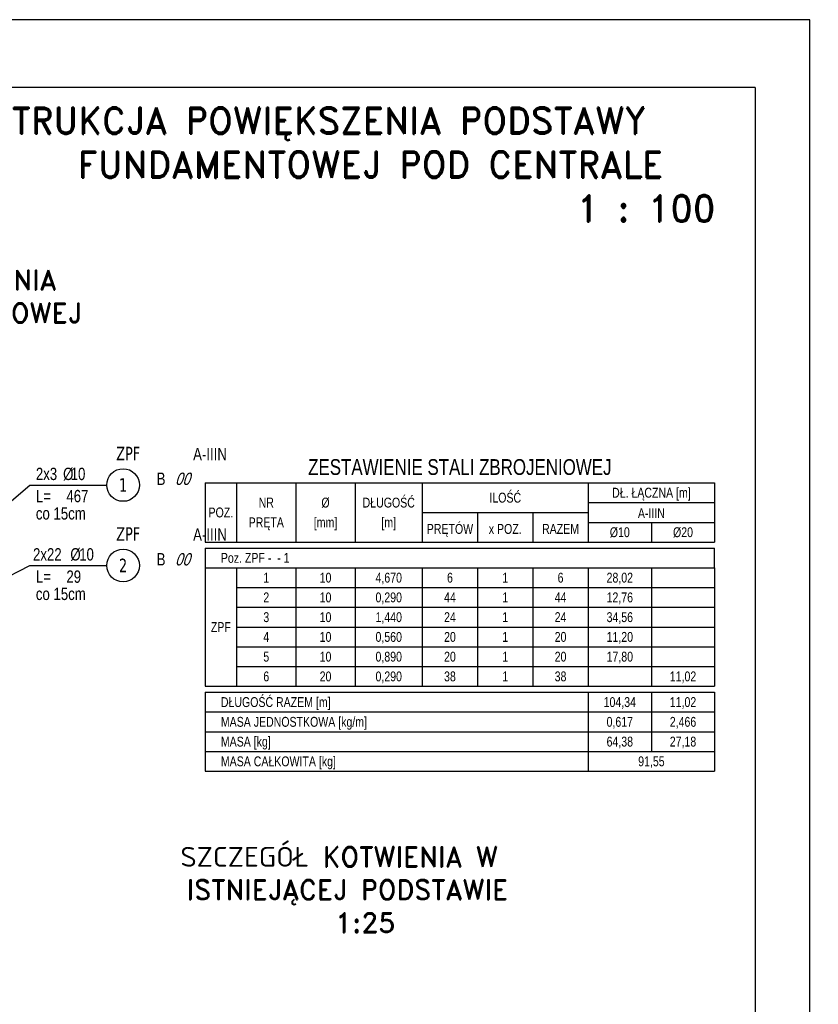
# Model space of a CAD drawing. Header units: millimetres. Extents: x 29038 to 76740, y -48553 to -45575.
# Tile 3 of 3: x 29937 to 31150, y -47070 to -45575. Entities that reach past the tile are written whole.
import ezdxf
from ezdxf.enums import TextEntityAlignment as Align

# ---------------------------------------------------------------- set-up
doc = ezdxf.new("R2010")
doc.units = ezdxf.units.MM
doc.header["$MEASUREMENT"] = 0
for name, color, linetype in [('BZ_odn', 1, 'Continuous'), ('BZ_opi1', 7, 'Continuous'), ('BZ_opi2', 4, 'Continuous'), ('BZ_tab', 7, 'Continuous'), ('BZ_txg', 3, 'Continuous'), ('BZ_txs', 2, 'Continuous'), ('BZ_wym', 1, 'Continuous')]:
    doc.layers.add(name, color=color, linetype=linetype)
doc.layers.add('BZ_pom', color=6, linetype='Continuous', plot=False)
doc.layers.add('ZTniewidoczna', color=6, linetype='Continuous', plot=False)
doc.layers.add('ZTzbrojenie', color=2, linetype='Continuous', lineweight=40)
doc.styles.add('BIKTBG', font='tahoma.ttf', dxfattribs={"width": 0.85})
doc.styles.add('BIKTG', font='bikromsw.shx', dxfattribs={"width": 0.85})
doc.styles.add('BIKTS', font='bikromsw.shx', dxfattribs={"width": 0.8})
doc.styles.add('ROMAND', font='romand.shx', dxfattribs={"height": 18})
doc.styles.get("Standard").update_dxf_attribs({"font": 'romans.shx'})
doc.dimstyles.new('BZ_ST_75_cm', dxfattribs={"dimscale": 0.75, "dimtxt": 25, "dimasz": 1.666667, "dimexe": 24, "dimexo": 0, "dimgap": 0, "dimtad": 0, "dimdec": 1, "dimrnd": 0.5, "dimdsep": 46, "dimtxsty": 'Standard', "dimblk": 'WYM-ST', "dimcen": 0, "dimdle": 20, "dimclrd": 256, "dimclre": 256, "dimclrt": 7, "dimadec": 0, "dimazin": 0, "dimtfac": 0.033333, "dimtdec": 1, "dimtix": 1, "dimtmove": 2, "dimatfit": 2, "dimldrblk": 'WYM-ST', "dimfxl": 1, "dimtvp": 0.8, "dimtolj": 1, "dimtzin": 0, "dimarcsym": 0})

# ---------------------------------------------------------------- blocks, each defined once
blk = doc.blocks.new('WYM-ST')
blk.add_hatch(color=256).paths.add_polyline_path([(-13, 3), (0, 0), (-13, -3)])
blk.add_lwpolyline([(0, 0), (-13, 3), (-13, -3), (0, 0)])
blk = doc.blocks.new('bik_BlkOpPret', base_point=(-61180.2, -78170.1))
at = {"layer": 'BZ_opi1', "style": 'BIKTS', "width": 0.8}
for tag, p in [('SZTUK', (-61177, -78167.6)), ('PRZEDR_FI', (-61163.2, -78167.6)), ('PRZEKROJ', (-61159.4, -78167.6)), ('PRZEDR_L', (-61177, -78178.9)), ('DLUGOSC', (-61161.6, -78178.9)), ('UWAGA', (-61177, -78187.6))]:
    blk.add_attdef(tag, p, '', height=6.25, dxfattribs=at)
at = {"layer": 'BZ_opi2', "style": 'BIKTBG', "width": 0.8}
blk.add_attdef('NUMER', text='', height=8.75, dxfattribs=at).set_placement((-61130.6, -78170.1), align=Align.MIDDLE_CENTER)
at = {"layer": 'BZ_pom', "width": 0.8}
for tag, p, height, style in [('POZYCJA', (-61141.1, -78157.6), 8.75, 'BIKTBG'), ('GATUNEK', (-61126.3, -78157.6), 6.25, 'BIKTS'), ('METODA_L', (-61120.6, -78170.1), 6.25, 'BIKTS'), ('EURO_KOD', (-61111.4, -78170.1), 6.25, 'BIKTS')]:
    blk.add_attdef(tag, p, '', height=height, dxfattribs=dict(at, style=style))
at = {"layer": 'BZ_wym', "width": 0.8}
for tag, p, height, style, flags in [('PRZEDR_NR', (-61177, -78197), 8.75, 'BIKTBG', 1), ('PRZEDR_SZT', (-61177, -78206.4), 6.25, 'BIKTS', 1), ('TYP_PRETA', (-61177, -78215.7), 6.25, 'BIKTS', 3), ('EURO_KOD_SEGMENTY', (-61162, -78225.1), 6.25, 'BIKTS', 3), ('HAK_1', (-61177, -78234.5), 6.25, 'BIKTS', 3), ('HAK_2', (-61177, -78243.9), 6.25, 'BIKTS', 3), ('ID', (-61177, -78253.2), 6.25, 'BIKTS', 3), ('ID_C', (-61177, -78262.6), 6.25, 'BIKTS', 3), ('b_atr_0', (-61177, -78272), 6.25, 'BIKTS', 3)]:
    blk.add_attdef(tag, p, '', height=height, dxfattribs=dict(at, style=style, flags=flags))

msp = doc.modelspace()

# ---------------------------------------------------------------- linework, layer by layer
at = {"layer": 'BZ_odn', "ltscale": 0.5}
for centre in [(30094.3, -46281.6), (30094.3, -46403.8)]:
    msp.add_circle(centre, 24.8, dxfattribs=at)
at = {"layer": 'BZ_tab', "ltscale": 0.1}
for p, q in [((30218.8, -46278.3), (30266.8, -46278.3)), ((30218.8, -46278.3), (30218.8, -46368.3)), ((30266.8, -46278.3), (30356.8, -46278.3)), ((30266.8, -46278.3), (30266.8, -46368.3)), ((30356.8, -46278.3), (30446.8, -46278.3)), ((30356.8, -46278.3), (30356.8, -46368.3)), ((30446.8, -46278.3), (30548.8, -46278.3)), ((30446.8, -46278.3), (30446.8, -46368.3)), ((30548.8, -46278.3), (30800.8, -46278.3)), ((30548.8, -46278.3), (30548.8, -46368.3)), ((30800.8, -46278.3), (30992.8, -46278.3)), ((30800.8, -46278.3), (30800.8, -46368.3)), ((30992.8, -46278.3), (30992.8, -46368.3)), ((30800.8, -46308.3), (30992.8, -46308.3)), ((30992.8, -46308.3), (30992.8, -46338.3)), ((30548.8, -46323.3), (30800.8, -46323.3)), ((30632.8, -46323.3), (30632.8, -46368.3)), ((30716.8, -46323.3), (30716.8, -46368.3)), ((30800.8, -46338.3), (30992.8, -46338.3)), ((30896.8, -46338.3), (30896.8, -46368.3)), ((30992.8, -46338.3), (30992.8, -46368.3)), ((30218.8, -46368.3), (30266.8, -46368.3)), ((30266.8, -46368.3), (30356.8, -46368.3)), ((30356.8, -46368.3), (30446.8, -46368.3)), ((30446.8, -46368.3), (30548.8, -46368.3)), ((30548.8, -46368.3), (30632.8, -46368.3)), ((30632.8, -46368.3), (30716.8, -46368.3)), ((30716.8, -46368.3), (30800.8, -46368.3)), ((30800.8, -46368.3), (30896.8, -46368.3)), ((30896.8, -46368.3), (30992.8, -46368.3)), ((30218.8, -46377.3), (30266.8, -46377.3)), ((30218.8, -46377.3), (30218.8, -46407.3)), ((30266.8, -46377.3), (30356.8, -46377.3)), ((30356.8, -46377.3), (30446.8, -46377.3)), ((30446.8, -46377.3), (30548.8, -46377.3)), ((30548.8, -46377.3), (30632.8, -46377.3)), ((30632.8, -46377.3), (30716.8, -46377.3)), ((30716.8, -46377.3), (30800.8, -46377.3)), ((30800.8, -46377.3), (30896.8, -46377.3)), ((30896.8, -46377.3), (30992.8, -46377.3)), ((30992.8, -46407.3), (30992.8, -46377.3)), ((30218.8, -46407.3), (30266.8, -46407.3)), ((30218.8, -46407.3), (30218.8, -46437.3)), ((30266.8, -46407.3), (30356.8, -46407.3)), ((30266.8, -46407.3), (30266.8, -46437.3)), ((30356.8, -46407.3), (30446.8, -46407.3)), ((30356.8, -46407.3), (30356.8, -46437.3)), ((30446.8, -46407.3), (30548.8, -46407.3)), ((30446.8, -46407.3), (30446.8, -46437.3)), ((30548.8, -46407.3), (30632.8, -46407.3)), ((30548.8, -46407.3), (30548.8, -46437.3)), ((30632.8, -46407.3), (30716.8, -46407.3)), ((30632.8, -46407.3), (30632.8, -46437.3)), ((30716.8, -46407.3), (30800.8, -46407.3)), ((30716.8, -46407.3), (30716.8, -46437.3)), ((30800.8, -46407.3), (30896.8, -46407.3)), ((30800.8, -46407.3), (30800.8, -46437.3)), ((30896.8, -46407.3), (30992.8, -46407.3)), ((30896.8, -46407.3), (30896.8, -46437.3)), ((30992.8, -46407.3), (30992.8, -46437.3)), ((30218.8, -46437.3), (30218.8, -46467.3)), ((30266.8, -46437.3), (30356.8, -46437.3)), ((30266.8, -46437.3), (30266.8, -46467.3)), ((30356.8, -46437.3), (30446.8, -46437.3)), ((30356.8, -46437.3), (30356.8, -46467.3)), ((30446.8, -46437.3), (30548.8, -46437.3)), ((30446.8, -46437.3), (30446.8, -46467.3)), ((30548.8, -46437.3), (30632.8, -46437.3)), ((30548.8, -46437.3), (30548.8, -46467.3)), ((30632.8, -46437.3), (30716.8, -46437.3)), ((30632.8, -46437.3), (30632.8, -46467.3)), ((30716.8, -46437.3), (30800.8, -46437.3)), ((30716.8, -46437.3), (30716.8, -46467.3)), ((30800.8, -46437.3), (30896.8, -46437.3)), ((30800.8, -46437.3), (30800.8, -46467.3)), ((30896.8, -46437.3), (30992.8, -46437.3)), ((30896.8, -46437.3), (30896.8, -46467.3)), ((30992.8, -46437.3), (30992.8, -46467.3)), ((30218.8, -46467.3), (30218.8, -46497.3)), ((30266.8, -46467.3), (30356.8, -46467.3)), ((30266.8, -46467.3), (30266.8, -46497.3)), ((30356.8, -46467.3), (30446.8, -46467.3)), ((30356.8, -46467.3), (30356.8, -46497.3)), ((30446.8, -46467.3), (30548.8, -46467.3)), ((30446.8, -46467.3), (30446.8, -46497.3)), ((30548.8, -46467.3), (30632.8, -46467.3)), ((30548.8, -46467.3), (30548.8, -46497.3)), ((30632.8, -46467.3), (30716.8, -46467.3)), ((30632.8, -46467.3), (30632.8, -46497.3)), ((30716.8, -46467.3), (30800.8, -46467.3)), ((30716.8, -46467.3), (30716.8, -46497.3)), ((30800.8, -46467.3), (30896.8, -46467.3)), ((30800.8, -46467.3), (30800.8, -46497.3)), ((30896.8, -46467.3), (30992.8, -46467.3)), ((30896.8, -46467.3), (30896.8, -46497.3)), ((30992.8, -46467.3), (30992.8, -46497.3)), ((30218.8, -46497.3), (30218.8, -46527.3)), ((30266.8, -46497.3), (30356.8, -46497.3)), ((30266.8, -46497.3), (30266.8, -46527.3)), ((30356.8, -46497.3), (30446.8, -46497.3)), ((30356.8, -46497.3), (30356.8, -46527.3)), ((30446.8, -46497.3), (30548.8, -46497.3)), ((30446.8, -46497.3), (30446.8, -46527.3)), ((30548.8, -46497.3), (30632.8, -46497.3)), ((30548.8, -46497.3), (30548.8, -46527.3)), ((30632.8, -46497.3), (30716.8, -46497.3)), ((30632.8, -46497.3), (30632.8, -46527.3)), ((30716.8, -46497.3), (30800.8, -46497.3)), ((30716.8, -46497.3), (30716.8, -46527.3)), ((30800.8, -46497.3), (30896.8, -46497.3)), ((30800.8, -46497.3), (30800.8, -46527.3)), ((30896.8, -46497.3), (30992.8, -46497.3)), ((30896.8, -46497.3), (30896.8, -46527.3)), ((30992.8, -46497.3), (30992.8, -46527.3)), ((30218.8, -46527.3), (30218.8, -46557.3)), ((30266.8, -46527.3), (30356.8, -46527.3)), ((30266.8, -46527.3), (30266.8, -46557.3)), ((30356.8, -46527.3), (30446.8, -46527.3)), ((30356.8, -46527.3), (30356.8, -46557.3)), ((30446.8, -46527.3), (30548.8, -46527.3)), ((30446.8, -46527.3), (30446.8, -46557.3)), ((30548.8, -46527.3), (30632.8, -46527.3)), ((30548.8, -46527.3), (30548.8, -46557.3)), ((30632.8, -46527.3), (30716.8, -46527.3)), ((30632.8, -46527.3), (30632.8, -46557.3)), ((30716.8, -46527.3), (30800.8, -46527.3)), ((30716.8, -46527.3), (30716.8, -46557.3)), ((30800.8, -46527.3), (30896.8, -46527.3)), ((30800.8, -46527.3), (30800.8, -46557.3)), ((30896.8, -46527.3), (30992.8, -46527.3)), ((30896.8, -46527.3), (30896.8, -46557.3)), ((30992.8, -46527.3), (30992.8, -46557.3)), ((30218.8, -46557.3), (30218.8, -46587.3)), ((30266.8, -46557.3), (30356.8, -46557.3)), ((30266.8, -46557.3), (30266.8, -46587.3)), ((30356.8, -46557.3), (30446.8, -46557.3)), ((30356.8, -46557.3), (30356.8, -46587.3)), ((30446.8, -46557.3), (30548.8, -46557.3)), ((30446.8, -46557.3), (30446.8, -46587.3)), ((30548.8, -46557.3), (30632.8, -46557.3)), ((30548.8, -46557.3), (30548.8, -46587.3)), ((30632.8, -46557.3), (30716.8, -46557.3)), ((30632.8, -46557.3), (30632.8, -46587.3)), ((30716.8, -46557.3), (30800.8, -46557.3)), ((30716.8, -46557.3), (30716.8, -46587.3)), ((30800.8, -46557.3), (30896.8, -46557.3)), ((30800.8, -46557.3), (30800.8, -46587.3)), ((30896.8, -46557.3), (30992.8, -46557.3)), ((30896.8, -46557.3), (30896.8, -46587.3)), ((30992.8, -46557.3), (30992.8, -46587.3)), ((30218.8, -46587.3), (30266.8, -46587.3)), ((30266.8, -46587.3), (30356.8, -46587.3)), ((30356.8, -46587.3), (30446.8, -46587.3)), ((30446.8, -46587.3), (30548.8, -46587.3)), ((30548.8, -46587.3), (30632.8, -46587.3)), ((30632.8, -46587.3), (30716.8, -46587.3)), ((30716.8, -46587.3), (30800.8, -46587.3)), ((30800.8, -46587.3), (30896.8, -46587.3)), ((30896.8, -46587.3), (30992.8, -46587.3)), ((30218.8, -46596.3), (30266.8, -46596.3)), ((30218.8, -46596.3), (30218.8, -46626.3)), ((30266.8, -46596.3), (30356.8, -46596.3)), ((30356.8, -46596.3), (30446.8, -46596.3)), ((30446.8, -46596.3), (30548.8, -46596.3)), ((30548.8, -46596.3), (30632.8, -46596.3)), ((30632.8, -46596.3), (30716.8, -46596.3)), ((30716.8, -46596.3), (30800.8, -46596.3)), ((30800.8, -46596.3), (30800.8, -46626.3)), ((30800.8, -46596.3), (30896.8, -46596.3)), ((30800.8, -46596.3), (30800.8, -46626.3)), ((30896.8, -46596.3), (30992.8, -46596.3)), ((30896.8, -46596.3), (30896.8, -46626.3)), ((30992.8, -46596.3), (30992.8, -46626.3)), ((30218.8, -46626.3), (30266.8, -46626.3)), ((30218.8, -46626.3), (30218.8, -46656.3)), ((30266.8, -46626.3), (30356.8, -46626.3)), ((30356.8, -46626.3), (30446.8, -46626.3)), ((30446.8, -46626.3), (30548.8, -46626.3)), ((30548.8, -46626.3), (30632.8, -46626.3)), ((30632.8, -46626.3), (30716.8, -46626.3)), ((30716.8, -46626.3), (30800.8, -46626.3)), ((30800.8, -46626.3), (30800.8, -46656.3)), ((30800.8, -46626.3), (30896.8, -46626.3)), ((30800.8, -46626.3), (30800.8, -46656.3)), ((30896.8, -46626.3), (30992.8, -46626.3)), ((30896.8, -46626.3), (30896.8, -46656.3)), ((30992.8, -46626.3), (30992.8, -46656.3)), ((30218.8, -46656.3), (30266.8, -46656.3)), ((30218.8, -46656.3), (30218.8, -46686.3)), ((30266.8, -46656.3), (30356.8, -46656.3)), ((30356.8, -46656.3), (30446.8, -46656.3)), ((30446.8, -46656.3), (30548.8, -46656.3)), ((30548.8, -46656.3), (30632.8, -46656.3)), ((30632.8, -46656.3), (30716.8, -46656.3)), ((30716.8, -46656.3), (30800.8, -46656.3)), ((30800.8, -46656.3), (30800.8, -46686.3)), ((30800.8, -46656.3), (30896.8, -46656.3)), ((30800.8, -46656.3), (30800.8, -46686.3)), ((30896.8, -46656.3), (30992.8, -46656.3)), ((30896.8, -46656.3), (30896.8, -46686.3)), ((30992.8, -46656.3), (30992.8, -46686.3)), ((30218.8, -46686.3), (30266.8, -46686.3)), ((30218.8, -46686.3), (30218.8, -46716.3)), ((30266.8, -46686.3), (30356.8, -46686.3)), ((30356.8, -46686.3), (30446.8, -46686.3)), ((30446.8, -46686.3), (30548.8, -46686.3)), ((30548.8, -46686.3), (30632.8, -46686.3)), ((30632.8, -46686.3), (30716.8, -46686.3)), ((30716.8, -46686.3), (30800.8, -46686.3)), ((30800.8, -46686.3), (30800.8, -46716.3)), ((30800.8, -46686.3), (30896.8, -46686.3)), ((30896.8, -46686.3), (30992.8, -46686.3)), ((30992.8, -46686.3), (30992.8, -46716.3)), ((30218.8, -46716.3), (30266.8, -46716.3)), ((30266.8, -46716.3), (30356.8, -46716.3)), ((30356.8, -46716.3), (30446.8, -46716.3)), ((30446.8, -46716.3), (30548.8, -46716.3)), ((30548.8, -46716.3), (30632.8, -46716.3)), ((30632.8, -46716.3), (30716.8, -46716.3)), ((30716.8, -46716.3), (30800.8, -46716.3)), ((30800.8, -46716.3), (30896.8, -46716.3)), ((30896.8, -46716.3), (30992.8, -46716.3))]:
    msp.add_line(p, q, dxfattribs=at)
at = {"layer": 'ZTniewidoczna'}
for p, q in [((31137.7, -45574.9), (29037.7, -45574.9)), ((31137.7, -48544.9), (31137.7, -45574.9)), ((31054.3, -45677.9), (29237.7, -45677.9)), ((31054.3, -45677.9), (31054.3, -48441.9))]:
    msp.add_line(p, q, dxfattribs=at)

# ---------------------------------------------------------------- block references
at = {"ltscale": 0.5}
ref = msp.add_blockref('bik_BlkOpPret', (29952.4, -46281.6), dxfattribs=at)
ref.add_attrib('NUMER', '1', dxfattribs={"layer": 'BZ_opi2', "ltscale": 0.5, "height": 20.6, "style": 'BIKTBG', "width": 0.8}).set_placement((30094.3, -46281.6), align=Align.MIDDLE_CENTER)
ref.add_attrib('POZYCJA', 'ZPF', (30083.9, -46244.1), dxfattribs={"layer": 'BZ_pom', "ltscale": 0.5, "height": 20.62, "style": 'BIKTBG', "width": 0.8})
ref.add_attrib('SZTUK', '2x3', (29961.8, -46274.1), dxfattribs={"layer": 'BZ_opi1', "ltscale": 0.5, "height": 18.75, "style": 'BIKTS', "width": 0.8})
ref.add_attrib('GATUNEK', 'A-IIIN', (30200.7, -46244.1), dxfattribs={"layer": 'BZ_pom', "ltscale": 0.5, "height": 18.75, "style": 'BIKTS', "width": 0.8})
ref.add_attrib('PRZEKROJ', '10', (30014.7, -46274.1), dxfattribs={"layer": 'BZ_opi1', "ltscale": 0.5, "height": 18.75, "style": 'BIKTS', "width": 0.8})
ref.add_attrib('DLUGOSC', '467', (30008.2, -46307.8), dxfattribs={"layer": 'BZ_opi1', "ltscale": 0.5, "height": 18.75, "style": 'BIKTS', "width": 0.8})
ref.add_attrib('UWAGA', 'co 15cm', (29961.8, -46334.1), dxfattribs={"layer": 'BZ_opi1', "ltscale": 0.5, "height": 18.75, "style": 'BIKTS', "width": 0.8})
ref.add_attrib('METODA_L', 'B', (30145.3, -46281.6), dxfattribs={"layer": 'BZ_pom', "ltscale": 0.5, "height": 18.8, "style": 'BIKTS', "width": 0.8})
ref.add_attrib('PRZEDR_FI', '%%c', (30003.2, -46274.1), dxfattribs={"layer": 'BZ_opi1', "ltscale": 0.5, "height": 18.75, "style": 'BIKTS', "width": 0.8})
ref.add_attrib('PRZEDR_L', 'L=', (29961.8, -46307.8), dxfattribs={"layer": 'BZ_opi1', "ltscale": 0.5, "height": 18.75, "style": 'BIKTS', "width": 0.8})
ref.add_attrib('EURO_KOD', '00', (30173.2, -46281.6), dxfattribs={"layer": 'BZ_pom', "ltscale": 0.5, "height": 18.75, "style": 'BIKTS', "oblique": 18, "width": 0.8})
ref = msp.add_blockref('bik_BlkOpPret', (29952.4, -46403.8), dxfattribs=at)
ref.add_attrib('NUMER', '2', dxfattribs={"layer": 'BZ_opi2', "ltscale": 0.5, "height": 20.6, "style": 'BIKTBG', "width": 0.8}).set_placement((30094.3, -46403.8), align=Align.MIDDLE_CENTER)
ref.add_attrib('POZYCJA', 'ZPF', (30083.9, -46366.3), dxfattribs={"layer": 'BZ_pom', "ltscale": 0.5, "height": 20.62, "style": 'BIKTBG', "width": 0.8})
ref.add_attrib('SZTUK', '2x22', (29957.5, -46396.3), dxfattribs={"layer": 'BZ_opi1', "ltscale": 0.5, "height": 18.75, "style": 'BIKTS', "width": 0.8})
ref.add_attrib('GATUNEK', 'A-IIIN', (30200.7, -46366.3), dxfattribs={"layer": 'BZ_pom', "ltscale": 0.5, "height": 18.75, "style": 'BIKTS', "width": 0.8})
ref.add_attrib('PRZEKROJ', '10', (30027.6, -46396.3), dxfattribs={"layer": 'BZ_opi1', "ltscale": 0.5, "height": 18.75, "style": 'BIKTS', "width": 0.8})
ref.add_attrib('DLUGOSC', '29', (30008.2, -46430.1), dxfattribs={"layer": 'BZ_opi1', "ltscale": 0.5, "height": 18.75, "style": 'BIKTS', "width": 0.8})
ref.add_attrib('UWAGA', 'co 15cm', (29961.8, -46456.3), dxfattribs={"layer": 'BZ_opi1', "ltscale": 0.5, "height": 18.75, "style": 'BIKTS', "width": 0.8})
ref.add_attrib('METODA_L', 'B', (30145.3, -46403.8), dxfattribs={"layer": 'BZ_pom', "ltscale": 0.5, "height": 18.8, "style": 'BIKTS', "width": 0.8})
ref.add_attrib('PRZEDR_FI', '%%c', (30014.2, -46396.3), dxfattribs={"layer": 'BZ_opi1', "ltscale": 0.5, "height": 18.75, "style": 'BIKTS', "width": 0.8})
ref.add_attrib('PRZEDR_L', 'L=', (29961.8, -46430.1), dxfattribs={"layer": 'BZ_opi1', "ltscale": 0.5, "height": 18.75, "style": 'BIKTS', "width": 0.8})
ref.add_attrib('EURO_KOD', '00', (30173.2, -46403.8), dxfattribs={"layer": 'BZ_pom', "ltscale": 0.5, "height": 18.75, "style": 'BIKTS', "oblique": 18, "width": 0.8})

# ---------------------------------------------------------------- texts
at = {"layer": 'BZ_txg', "ltscale": 0.1, "width": 0.8}
for s, height, style, p in [('ZESTAWIENIE STALI ZBROJENIOWEJ', 24, 'BIKTG', (30605.8, -46254.3)), ('91,55', 15, 'BIKTS', (30896.8, -46701.3))]:
    msp.add_text(s, height=height, dxfattribs=dict(at, style=style)).set_placement(p, align=Align.MIDDLE_CENTER)
at = {"layer": 'BZ_txg', "ltscale": 0.1, "style": 'BIKTS', "width": 0.8}
msp.add_text('MASA CAŁKOWITA [kg]', height=15, dxfattribs=at).set_placement((30242.8, -46701.3), align=Align.MIDDLE_LEFT)
at = {"layer": 'BZ_txs', "ltscale": 0.1, "style": 'BIKTS', "width": 0.8}
for s, p in [('ILOŚĆ', (30674.8, -46300.8)), ('DŁ. ŁĄCZNA [m]', (30896.8, -46293.3)), ('NR', (30311.8, -46308.3)), ('%%c', (30401.8, -46308.3)), ('DŁUGOŚĆ', (30497.8, -46308.3)), ('POZ.', (30242.8, -46323.3)), ('A-IIIN', (30896.8, -46324.4)), ('PRĘTA', (30311.8, -46338.3)), ('[mm]', (30401.8, -46338.3)), ('[m]', (30497.8, -46338.3)), ('PRĘTÓW', (30590.8, -46348.3)), ('x POZ.', (30674.8, -46348.3)), ('RAZEM', (30758.8, -46348.3)), ('%%c10', (30848.8, -46353.3)), ('%%c20', (30944.8, -46353.3)), ('1', (30311.8, -46422.3)), ('10', (30401.8, -46422.3)), ('4,670', (30497.8, -46422.3)), ('6', (30590.8, -46422.3)), ('1', (30674.8, -46422.3)), ('6', (30758.8, -46422.3)), ('28,02', (30848.8, -46422.3)), ('2', (30311.8, -46452.3)), ('10', (30401.8, -46452.3)), ('0,290', (30497.8, -46452.3)), ('44', (30590.8, -46452.3)), ('1', (30674.8, -46452.3)), ('44', (30758.8, -46452.3)), ('12,76', (30848.8, -46452.3)), ('3', (30311.8, -46482.3)), ('10', (30401.8, -46482.3)), ('1,440', (30497.8, -46482.3)), ('24', (30590.8, -46482.3)), ('1', (30674.8, -46482.3)), ('24', (30758.8, -46482.3)), ('34,56', (30848.8, -46482.3)), ('ZPF', (30242.8, -46497.3)), ('4', (30311.8, -46512.3)), ('10', (30401.8, -46512.3)), ('0,560', (30497.8, -46512.3)), ('20', (30590.8, -46512.3)), ('1', (30674.8, -46512.3)), ('20', (30758.8, -46512.3)), ('11,20', (30848.8, -46512.3)), ('5', (30311.8, -46542.3)), ('10', (30401.8, -46542.3)), ('0,890', (30497.8, -46542.3)), ('20', (30590.8, -46542.3)), ('1', (30674.8, -46542.3)), ('20', (30758.8, -46542.3)), ('17,80', (30848.8, -46542.3)), ('6', (30311.8, -46572.3)), ('20', (30401.8, -46572.3)), ('0,290', (30497.8, -46572.3)), ('38', (30590.8, -46572.3)), ('1', (30674.8, -46572.3)), ('38', (30758.8, -46572.3)), ('11,02', (30944.8, -46572.3)), ('104,34', (30848.8, -46611.3)), ('11,02', (30944.8, -46611.3)), ('0,617', (30848.8, -46641.3)), ('2,466', (30944.8, -46641.3)), ('64,38', (30848.8, -46671.3)), ('27,18', (30944.8, -46671.3))]:
    msp.add_text(s, height=15, dxfattribs=at).set_placement(p, align=Align.MIDDLE_CENTER)
for s, p in [('Poz. ZPF -  - 1', (30242.8, -46392.3)), ('DŁUGOŚĆ RAZEM [m]', (30242.8, -46611.3)), ('MASA JEDNOSTKOWA [kg/m]', (30242.8, -46641.3)), ('MASA [kg]', (30242.8, -46671.3))]:
    msp.add_text(s, height=15, dxfattribs=at).set_placement(p, align=Align.MIDDLE_LEFT)
at = {"layer": 'ZTzbrojenie', "attachment_point": 1, "style": 'ROMAND'}
for s, insert, char_height, width in [('\\pi173.88;KONSTRUKCJA POWIĘKSZENIA PODSTAWY \\P\\pi419.6;FUNDAMENTOWEJ POD CENTRALE\\P\\pi1177.7;1 : 100', (29605.5, -45708.2), 40, 1413.884), ('\\pi85.628;SCHEMAT POWIĘKSZENIA \\P\\pi42.057;PODSTAWY FUNDAMENTOWEJ', (29411.3, -45955.4, 0), 30, 722.684), ('\\pi82.057;SZCZEGÓŁ KOTWIENIA W \\P\\pi91.342;ISTNIEJĄCEJ PODSTAWIE\\P\\pi317.06;1:25', (30099.3, -46831.3, 0), 30, 722.684)]:
    msp.add_mtext(s, dxfattribs=dict(at, insert=insert, char_height=char_height, width=width))

# ---------------------------------------------------------------- leaders
at = {"layer": 'BZ_odn', "ltscale": 0.5}
for points in [[(29797, -46415.1), (29952.4, -46281.6), (30069.5, -46281.6)], [(29810.8, -46477.2), (29952.4, -46403.8), (30069.5, -46403.8)]]:
    msp.add_leader(points, dimstyle='BZ_ST_75_cm', override={"dimasz": 0}, dxfattribs=at)

doc.saveas('drawing.dxf')
